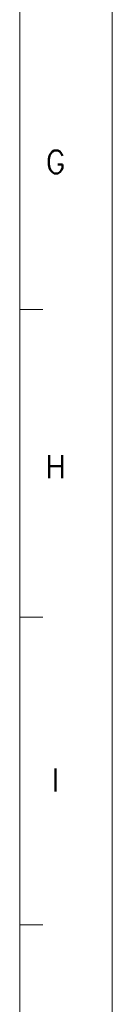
# Model space of a CAD drawing. Header units: millimetres. Extents: x 4497 to 13960, y 12291 to 16372.
# Tile 42 of 217: x 6671 to 6708, y 13158 to 13551. Entities that reach past the tile are written whole.
import ezdxf
from ezdxf.enums import TextEntityAlignment as Align

# ---------------------------------------------------------------- set-up
doc = ezdxf.new("R2010")
doc.units = ezdxf.units.MM
doc.header["$LTSCALE"] = 0.8
doc.layers.get('0').update_dxf_attribs({"linetype": 'CONTINUOUS', "lineweight": 0})
doc.styles.get("Standard").update_dxf_attribs({"font": 'romans.shx', "width": 0.8, "oblique": 5, "bigfont": 'whgtxt.shx'})

msp = doc.modelspace()

# ---------------------------------------------------------------- linework, layer by layer
for p, q in [((6707.863, 14331.924), (6707.863, 12784.215)), ((6671.057, 12821.021), (6671.057, 14295.117)), ((6671.057, 13435.228), (6680.259, 13435.228)), ((6671.057, 13312.386), (6680.259, 13312.386)), ((6671.057, 13189.545), (6680.259, 13189.545))]:
    msp.add_line(p, q)

# ---------------------------------------------------------------- texts
at = {"width": 0.933333}
for s, p in [('G', (6685.329, 13494.195)), ('H', (6685.329, 13372.497)), ('I', (6685.329, 13247.437))]:
    msp.add_text(s, height=9.202, dxfattribs=at).set_placement(p, align=Align.MIDDLE_CENTER)

doc.saveas('drawing.dxf')
